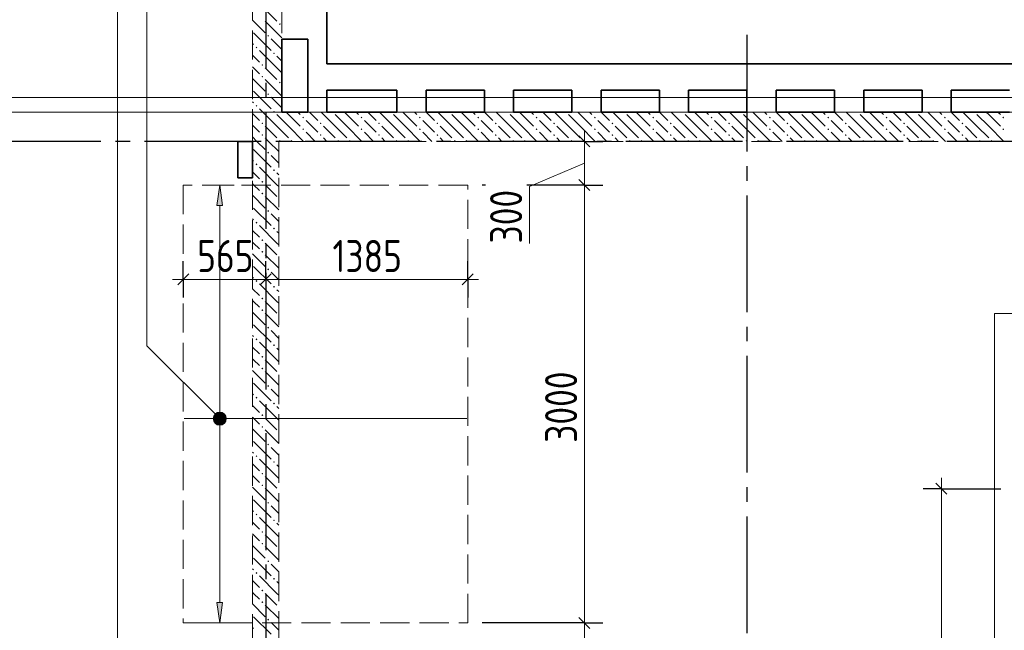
# Model space of a CAD drawing. Header units: millimetres. Extents: x 0 to 64958, y 0 to 42000.
# Tile 19 of 33: x 19953 to 26704, y 30950 to 35133. Entities that reach past the tile are written whole.
import ezdxf

# ---------------------------------------------------------------- set-up
doc = ezdxf.new("R2010")
doc.units = ezdxf.units.MM
doc.linetypes.add('______2', pattern=[270, 200, -70])
doc.linetypes.add('______5', pattern=[1100, 800, -100, 100, -100])
for name, color, linetype, lineweight in [('Standard', 7, 'Continuous', 25), ('ДОП Верх по Х', 7, 'Continuous', 25), ('Оси', 40, '______5', 18), ('Позиционная метка номер позиции', 7, 'Continuous', 13), ('Примечания', 7, 'Continuous', 25)]:
    doc.layers.add(name, color=color, linetype=linetype, lineweight=lineweight)
doc.layers.add('ЖБ Перекрытие верхний уровень', color=7, linetype='Continuous', lineweight=25, true_color=0xe0e0ff)
doc.layers.add('ЖБ Стена верхний уровень', color=7, linetype='Continuous', lineweight=25, true_color=0x006e00)
doc.styles.add('GOST 2.304-81', font='txt')

msp = doc.modelspace()

# ---------------------------------------------------------------- hatches: boundary and pattern name
at = {"layer": 'ДОП Верх по Х', "linetype": 'Continuous', "lineweight": 13, "transparency": 33554687}
for points in [[(21344.9, 33860), (21324.9, 34000), (21304.9, 33860)], [(21287.4, 32400), (21362.4, 32400), (21357.1, 32418.8)], [(21287.4, 32400), (21357.1, 32418.8), (21292.6, 32418.8)], [(21292.6, 32418.8), (21357.1, 32418.8), (21343.6, 32432.3)], [(21292.6, 32418.8), (21343.6, 32432.3), (21306.1, 32432.3)], [(21306.1, 32432.3), (21343.6, 32432.3), (21324.9, 32437.5)], [(21292.6, 32381.3), (21362.4, 32400), (21287.4, 32400)], [(21292.6, 32381.3), (21357.1, 32381.3), (21362.4, 32400)], [(21306.1, 32367.8), (21357.1, 32381.3), (21292.6, 32381.3)], [(21306.1, 32367.8), (21343.6, 32367.8), (21357.1, 32381.3)], [(21343.6, 32367.8), (21306.1, 32367.8), (21324.9, 32362.5)]]:
    msp.add_hatch(color=7, dxfattribs=at).paths.add_polyline_path(points)
msp.add_hatch(color=7, dxfattribs=at).paths.add_polyline_path([(21344.9, 31140), (21324.9, 31000), (21304.9, 31140)], flags=16)
at = {"layer": 'ЖБ Стена верхний уровень', "linetype": 'Continuous', "lineweight": 18, "transparency": 33554687}
for points in [[(21730.5, 35103.1), (21737, 35109.6), (21743.5, 35103.1), (21737, 35096.6)], [(21650.5, 35023.1), (21657, 35029.6), (21663.5, 35023.1), (21657, 35016.6)], [(21570.5, 34943.1), (21577, 34949.6), (21583.5, 34943.1), (21577, 34936.6)], [(21690.5, 34903.1), (21697, 34909.6), (21703.4, 34903.1), (21697, 34896.6)], [(21610.5, 34823.1), (21616.9, 34829.6), (21623.4, 34823.1), (21616.9, 34816.6)], [(21610.5, 34743.1), (21616.9, 34749.6), (21623.4, 34743.1), (21616.9, 34736.6)], [(21730.5, 34703.1), (21737, 34709.6), (21743.5, 34703.1), (21737, 34696.6)], [(21650.5, 34623.1), (21657, 34629.6), (21663.5, 34623.1), (21657, 34616.6)], [(21570.5, 34543.1), (21577, 34549.6), (21583.5, 34543.1), (21577, 34536.6)], [(21690.5, 34503.1), (21697, 34509.6), (21703.4, 34503.1), (21700.3, 34500), (21693.6, 34500)], [(21700.3, 34500), (21697, 34496.6), (21693.6, 34500)], [(22100.3, 34500), (22097, 34496.6), (22093.6, 34500)], [(22500.3, 34500), (22497, 34496.6), (22493.6, 34500)], [(22900.3, 34500), (22897, 34496.6), (22893.6, 34500)], [(23300.3, 34500), (23297, 34496.6), (23293.6, 34500)], [(23700.3, 34500), (23697, 34496.6), (23693.6, 34500)], [(24100.3, 34500), (24097, 34496.6), (24093.6, 34500)], [(24500.3, 34500), (24497, 34496.6), (24493.6, 34500)], [(24900.3, 34500), (24897, 34496.6), (24893.6, 34500)], [(25300.3, 34500), (25297, 34496.6), (25293.6, 34500)], [(25700.3, 34500), (25697, 34496.6), (25693.6, 34500)], [(26100.3, 34500), (26097, 34496.6), (26093.6, 34500)], [(26500.3, 34500), (26497, 34496.6), (26493.6, 34500)], [(21610.5, 34423.1), (21616.9, 34429.6), (21623.4, 34423.1), (21616.9, 34416.6)], [(21890.5, 34463.1), (21897, 34469.6), (21903.4, 34463.1), (21897, 34456.6)], [(22010.5, 34423.1), (22016.9, 34429.6), (22023.4, 34423.1), (22016.9, 34416.6)], [(22290.5, 34463.1), (22297, 34469.6), (22303.4, 34463.1), (22297, 34456.6)], [(22410.4, 34423.1), (22416.9, 34429.6), (22423.4, 34423.1), (22416.9, 34416.6)], [(22690.5, 34463.1), (22697, 34469.6), (22703.4, 34463.1), (22697, 34456.6)], [(22810.4, 34423.1), (22816.9, 34429.6), (22823.4, 34423.1), (22816.9, 34416.6)], [(23090.5, 34463.1), (23097, 34469.6), (23103.4, 34463.1), (23097, 34456.6)], [(23210.4, 34423.1), (23216.9, 34429.6), (23223.4, 34423.1), (23216.9, 34416.6)], [(23490.5, 34463.1), (23497, 34469.6), (23503.4, 34463.1), (23497, 34456.6)], [(23610.4, 34423.1), (23616.9, 34429.6), (23623.4, 34423.1), (23616.9, 34416.6)], [(23890.5, 34463.1), (23897, 34469.6), (23903.4, 34463.1), (23897, 34456.6)], [(24010.4, 34423.1), (24016.9, 34429.6), (24023.4, 34423.1), (24016.9, 34416.6)], [(24290.5, 34463.1), (24297, 34469.6), (24303.4, 34463.1), (24297, 34456.6)], [(24410.4, 34423.1), (24416.9, 34429.6), (24423.4, 34423.1), (24416.9, 34416.6)], [(24690.5, 34463.1), (24697, 34469.6), (24703.4, 34463.1), (24697, 34456.6)], [(24810.4, 34423.1), (24816.9, 34429.6), (24823.4, 34423.1), (24816.9, 34416.6)], [(25090.5, 34463.1), (25097, 34469.6), (25103.4, 34463.1), (25097, 34456.6)], [(25210.4, 34423.1), (25216.9, 34429.6), (25223.4, 34423.1), (25216.9, 34416.6)], [(25490.5, 34463.1), (25497, 34469.6), (25503.4, 34463.1), (25497, 34456.6)], [(25610.4, 34423.1), (25616.9, 34429.6), (25623.4, 34423.1), (25616.9, 34416.6)], [(25890.5, 34463.1), (25897, 34469.6), (25903.4, 34463.1), (25897, 34456.6)], [(26010.4, 34423.1), (26016.9, 34429.6), (26023.4, 34423.1), (26016.9, 34416.6)], [(26290.5, 34463.1), (26297, 34469.6), (26303.4, 34463.1), (26297, 34456.6)], [(26410.4, 34423.1), (26416.9, 34429.6), (26423.4, 34423.1), (26416.9, 34416.6)], [(26690.5, 34463.1), (26697, 34469.6), (26703.4, 34463.1), (26697, 34456.6)], [(21890.5, 34383.1), (21897, 34389.6), (21903.4, 34383.1), (21897, 34376.6)], [(22290.5, 34383.1), (22297, 34389.6), (22303.4, 34383.1), (22297, 34376.6)], [(22690.5, 34383.1), (22697, 34389.6), (22703.4, 34383.1), (22697, 34376.6)], [(23090.5, 34383.1), (23097, 34389.6), (23103.4, 34383.1), (23097, 34376.6)], [(23490.5, 34383.1), (23497, 34389.6), (23503.4, 34383.1), (23497, 34376.6)], [(23890.5, 34383.1), (23897, 34389.6), (23903.4, 34383.1), (23897, 34376.6)], [(24290.5, 34383.1), (24297, 34389.6), (24303.4, 34383.1), (24297, 34376.6)], [(24690.5, 34383.1), (24697, 34389.6), (24703.4, 34383.1), (24697, 34376.6)], [(25090.5, 34383.1), (25097, 34389.6), (25103.4, 34383.1), (25097, 34376.6)], [(25490.5, 34383.1), (25497, 34389.6), (25503.4, 34383.1), (25497, 34376.6)], [(25890.5, 34383.1), (25897, 34389.6), (25903.4, 34383.1), (25897, 34376.6)], [(26290.5, 34383.1), (26297, 34389.6), (26303.4, 34383.1), (26297, 34376.6)], [(26690.5, 34383.1), (26697, 34389.6), (26703.4, 34383.1), (26697, 34376.6)], [(21610.5, 34343.1), (21616.9, 34349.6), (21623.4, 34343.1), (21616.9, 34336.6)], [(21730.5, 34303.1), (21737, 34309.6), (21743.5, 34303.1), (21740.3, 34300), (21733.6, 34300)], [(21810.5, 34303.1), (21816.9, 34309.6), (21823.4, 34303.1), (21820.3, 34300), (21813.6, 34300)], [(22010.5, 34343.1), (22016.9, 34349.6), (22023.4, 34343.1), (22016.9, 34336.6)], [(22130.5, 34303.1), (22137, 34309.6), (22143.5, 34303.1), (22140.3, 34300), (22133.6, 34300)], [(22210.4, 34303.1), (22216.9, 34309.6), (22223.4, 34303.1), (22220.3, 34300), (22213.6, 34300)], [(22410.4, 34343.1), (22416.9, 34349.6), (22423.4, 34343.1), (22416.9, 34336.6)], [(22530.5, 34303.1), (22537, 34309.6), (22543.5, 34303.1), (22540.3, 34300), (22533.6, 34300)], [(22610.4, 34303.1), (22616.9, 34309.6), (22623.4, 34303.1), (22620.3, 34300), (22613.6, 34300)], [(22810.4, 34343.1), (22816.9, 34349.6), (22823.4, 34343.1), (22816.9, 34336.6)], [(22930.5, 34303.1), (22937, 34309.6), (22943.5, 34303.1), (22940.3, 34300), (22933.6, 34300)], [(23010.4, 34303.1), (23016.9, 34309.6), (23023.4, 34303.1), (23020.3, 34300), (23013.6, 34300)], [(23210.4, 34343.1), (23216.9, 34349.6), (23223.4, 34343.1), (23216.9, 34336.6)], [(23330.5, 34303.1), (23337, 34309.6), (23343.5, 34303.1), (23340.3, 34300), (23333.6, 34300)], [(23410.4, 34303.1), (23416.9, 34309.6), (23423.4, 34303.1), (23420.3, 34300), (23413.6, 34300)], [(23610.4, 34343.1), (23616.9, 34349.6), (23623.4, 34343.1), (23616.9, 34336.6)], [(23730.5, 34303.1), (23737, 34309.6), (23743.5, 34303.1), (23740.3, 34300), (23733.6, 34300)], [(23810.4, 34303.1), (23816.9, 34309.6), (23823.4, 34303.1), (23820.3, 34300), (23813.6, 34300)], [(24010.4, 34343.1), (24016.9, 34349.6), (24023.4, 34343.1), (24016.9, 34336.6)], [(24130.5, 34303.1), (24137, 34309.6), (24143.5, 34303.1), (24140.3, 34300), (24133.6, 34300)], [(24210.4, 34303.1), (24216.9, 34309.6), (24223.4, 34303.1), (24220.3, 34300), (24213.6, 34300)], [(24410.4, 34343.1), (24416.9, 34349.6), (24423.4, 34343.1), (24416.9, 34336.6)], [(24530.5, 34303.1), (24537, 34309.6), (24543.5, 34303.1), (24540.3, 34300), (24533.6, 34300)], [(24610.4, 34303.1), (24616.9, 34309.6), (24623.4, 34303.1), (24620.3, 34300), (24613.6, 34300)], [(24810.4, 34343.1), (24816.9, 34349.6), (24823.4, 34343.1), (24816.9, 34336.6)], [(24930.5, 34303.1), (24937, 34309.6), (24943.5, 34303.1), (24940.3, 34300), (24933.6, 34300)], [(25010.4, 34303.1), (25016.9, 34309.6), (25023.4, 34303.1), (25020.3, 34300), (25013.6, 34300)], [(25210.4, 34343.1), (25216.9, 34349.6), (25223.4, 34343.1), (25216.9, 34336.6)], [(25330.5, 34303.1), (25337, 34309.6), (25343.5, 34303.1), (25340.3, 34300), (25333.6, 34300)], [(25410.4, 34303.1), (25416.9, 34309.6), (25423.4, 34303.1), (25420.3, 34300), (25413.6, 34300)], [(25610.4, 34343.1), (25616.9, 34349.6), (25623.4, 34343.1), (25616.9, 34336.6)], [(25730.5, 34303.1), (25737, 34309.6), (25743.5, 34303.1), (25740.3, 34300), (25733.6, 34300)], [(25810.4, 34303.1), (25816.9, 34309.6), (25823.4, 34303.1), (25820.3, 34300), (25813.6, 34300)], [(26010.4, 34343.1), (26016.9, 34349.6), (26023.4, 34343.1), (26016.9, 34336.6)], [(26130.5, 34303.1), (26137, 34309.6), (26143.5, 34303.1), (26140.3, 34300), (26133.6, 34300)], [(26210.4, 34303.1), (26216.9, 34309.6), (26223.4, 34303.1), (26220.3, 34300), (26213.6, 34300)], [(26410.4, 34343.1), (26416.9, 34349.6), (26423.4, 34343.1), (26416.9, 34336.6)], [(26530.5, 34303.1), (26537, 34309.6), (26543.5, 34303.1), (26540.3, 34300), (26533.6, 34300)], [(26610.4, 34303.1), (26616.9, 34309.6), (26623.4, 34303.1), (26620.3, 34300), (26613.6, 34300)], [(21650.5, 34223.1), (21657, 34229.6), (21663.5, 34223.1), (21657, 34216.6)], [(21570.5, 34143.1), (21577, 34149.6), (21583.5, 34143.1), (21577, 34136.6)], [(21690.5, 34103.1), (21697, 34109.6), (21703.4, 34103.1), (21697, 34096.6)], [(21610.5, 34023.1), (21616.9, 34029.6), (21623.4, 34023.1), (21616.9, 34016.6)], [(21610.5, 33943.1), (21616.9, 33949.6), (21623.4, 33943.1), (21616.9, 33936.6)], [(21650.5, 33823.1), (21657, 33829.6), (21663.5, 33823.1), (21657, 33816.6)], [(21570.5, 33743.1), (21577, 33749.6), (21583.5, 33743.1), (21577, 33736.6)], [(21690.5, 33703.1), (21697, 33709.6), (21703.4, 33703.1), (21697, 33696.6)], [(21610.5, 33623.1), (21616.9, 33629.6), (21623.4, 33623.1), (21616.9, 33616.6)], [(21610.5, 33543.1), (21616.9, 33549.6), (21623.4, 33543.1), (21616.9, 33536.6)], [(21650.5, 33423.1), (21657, 33429.6), (21663.5, 33423.1), (21657, 33416.6)], [(21570.5, 33343.1), (21577, 33349.6), (21583.5, 33343.1), (21577, 33336.6)], [(21690.5, 33303.1), (21697, 33309.6), (21703.4, 33303.1), (21697, 33296.6)], [(21610.5, 33223.1), (21616.9, 33229.6), (21623.4, 33223.1), (21616.9, 33216.6)], [(21610.5, 33143.1), (21616.9, 33149.6), (21623.4, 33143.1), (21616.9, 33136.6)], [(21650.5, 33023.1), (21657, 33029.6), (21663.5, 33023.1), (21657, 33016.6)], [(21570.5, 32943.1), (21577, 32949.6), (21583.5, 32943.1), (21577, 32936.6)], [(21690.5, 32903.1), (21697, 32909.6), (21703.4, 32903.1), (21697, 32896.6)], [(21610.5, 32823.1), (21616.9, 32829.6), (21623.4, 32823.1), (21616.9, 32816.6)], [(21610.5, 32743.1), (21616.9, 32749.6), (21623.4, 32743.1), (21616.9, 32736.6)], [(21650.5, 32623.1), (21657, 32629.6), (21663.5, 32623.1), (21657, 32616.6)], [(21570.5, 32543.1), (21577, 32549.6), (21583.5, 32543.1), (21577, 32536.6)], [(21690.5, 32503.1), (21697, 32509.6), (21703.4, 32503.1), (21697, 32496.6)], [(21610.5, 32423.1), (21616.9, 32429.6), (21623.4, 32423.1), (21616.9, 32416.6)], [(21610.5, 32343.1), (21616.9, 32349.6), (21623.4, 32343.1), (21616.9, 32336.6)], [(21650.5, 32223.1), (21657, 32229.6), (21663.5, 32223.1), (21657, 32216.6)], [(21570.5, 32143.1), (21577, 32149.6), (21583.5, 32143.1), (21577, 32136.6)], [(21690.5, 32103.1), (21697, 32109.6), (21703.4, 32103.1), (21697, 32096.6)], [(21610.5, 32023.1), (21616.9, 32029.6), (21623.4, 32023.1), (21616.9, 32016.6)], [(21610.5, 31943.1), (21616.9, 31949.6), (21623.4, 31943.1), (21616.9, 31936.6)], [(21650.5, 31823.1), (21657, 31829.6), (21663.5, 31823.1), (21657, 31816.6)], [(21570.5, 31743.1), (21577, 31749.6), (21583.5, 31743.1), (21577, 31736.6)], [(21690.5, 31703.1), (21697, 31709.6), (21703.4, 31703.1), (21697, 31696.6)], [(21610.5, 31623.1), (21616.9, 31629.6), (21623.4, 31623.1), (21616.9, 31616.6)], [(21610.5, 31543.1), (21616.9, 31549.6), (21623.4, 31543.1), (21616.9, 31536.6)], [(21650.5, 31423.1), (21657, 31429.6), (21663.5, 31423.1), (21657, 31416.6)], [(21570.5, 31343.1), (21577, 31349.6), (21583.5, 31343.1), (21577, 31336.6)], [(21690.5, 31303.1), (21697, 31309.6), (21703.4, 31303.1), (21697, 31296.6)], [(21610.5, 31223.1), (21616.9, 31229.6), (21623.4, 31223.1), (21616.9, 31216.6)], [(21610.5, 31143.1), (21616.9, 31149.6), (21623.4, 31143.1), (21616.9, 31136.6)], [(21650.5, 31023.1), (21657, 31029.6), (21663.5, 31023.1), (21657, 31016.6)]]:
    msp.add_hatch(color=7, dxfattribs=at).paths.add_polyline_path(points, flags=16)
at = {"layer": 'Позиционная метка номер позиции', "linetype": 'Continuous', "lineweight": 13, "transparency": 33554687}
for points in [[(21293, 32368.2), (21336.3, 32443.3), (21281.6, 32388.5)], [(21281.6, 32388.5), (21336.3, 32443.3), (21313.4, 32443.3)], [(21281.6, 32388.5), (21313.4, 32443.3), (21281.6, 32411.5)], [(21281.6, 32411.5), (21313.4, 32443.3), (21293, 32431.8)], [(21293, 32368.2), (21356.7, 32431.8), (21336.3, 32443.3)], [(21313.4, 32356.7), (21356.7, 32431.8), (21293, 32368.2)], [(21313.4, 32356.7), (21368.1, 32411.5), (21356.7, 32431.8)], [(21336.3, 32356.7), (21368.1, 32411.5), (21313.4, 32356.7)], [(21336.3, 32356.7), (21368.1, 32388.5), (21368.1, 32411.5)], [(21368.1, 32388.5), (21336.3, 32356.7), (21356.7, 32368.2)]]:
    msp.add_hatch(color=7, dxfattribs=at).paths.add_polyline_path(points)

# ---------------------------------------------------------------- linework, layer by layer
at = {"layer": 'Standard', "color": 7, "linetype": 'Continuous', "lineweight": 13, "transparency": 33554687}
for p, q in [((23825.6, 34300), (23825.6, 34375)), ((23825.6, 34000), (23825.6, 34300)), ((23825.6, 34150), (23448.5, 33991)), ((23448.5, 33991), (23448.5, 33600)), ((23825.6, 31000), (23825.6, 34000)), ((21075, 33354.3), (21000, 33354.3)), ((21640, 33354.3), (21075, 33354.3)), ((23025, 33354.3), (21640, 33354.3)), ((23025, 33354.3), (23100, 33354.3)), ((26273, 31920), (26273, 31995)), ((23825.6, 30320), (23825.6, 31000))]:
    msp.add_line(p, q, dxfattribs=at)
at = {"layer": 'Standard', "color": 251, "linetype": 'Continuous', "lineweight": -3, "true_color": 0x656565, "transparency": 33554687}
for p, q in [((23825.6, 34300), (23700.6, 34300)), ((23825.6, 34300), (23950.6, 34300)), ((23825.6, 34300), (23825.6, 34300)), ((23146.6, 34000), (23125, 34000)), ((23825.6, 34000), (23431.5, 34000)), ((23825.6, 34000), (23700.6, 34000)), ((23825.6, 34000), (23950.6, 34000)), ((21075, 33354.3), (21075, 33479.3)), ((21640, 33354.3), (21640, 33479.3)), ((23025, 33354.3), (23025, 33479.3)), ((21075, 33354.3), (21075, 33229.3)), ((21075, 33354.3), (21075, 33330)), ((21640, 33354.3), (21640, 33229.3)), ((21640, 33354.3), (21640, 32977.1)), ((23025, 33354.3), (23025, 33229.3)), ((23025, 33354.3), (23025, 33330)), ((26273, 31920), (26148, 31920)), ((26273, 31920), (26398, 31920)), ((26273, 31920), (26680, 31920)), ((23825.6, 31000), (23700.6, 31000)), ((23825.6, 31000), (23950.6, 31000))]:
    msp.add_line(p, q, dxfattribs=at)
at = {"layer": 'Standard', "color": 7, "linetype": 'Continuous', "lineweight": 25, "transparency": 33554687}
for p, q in [((23863.1, 34262.5), (23788.1, 34337.5)), ((23863.1, 33962.5), (23788.1, 34037.5)), ((21112.5, 33391.8), (21037.5, 33316.8)), ((21677.5, 33391.8), (21602.5, 33316.8)), ((23062.5, 33391.8), (22987.5, 33316.8)), ((26235.5, 31957.5), (26310.5, 31882.5)), ((23863.1, 30962.5), (23788.1, 31037.5))]:
    msp.add_line(p, q, dxfattribs=at)
at = {"layer": 'Standard', "color": 254, "linetype": 'Continuous', "lineweight": 18, "true_color": 0xc4c4ff, "transparency": 33554687}
for points in [[(6931, 19975), (49549, 19975), (49549, 34600), (6931, 34600), (6931, 19975)], [(7031, 20075), (49449, 20075), (49449, 34500), (7031, 34500), (7031, 20075)]]:
    msp.add_lwpolyline(points, dxfattribs=at)
at = {"layer": 'Standard', "color": 7, "linetype": 'Continuous', "lineweight": 13, "transparency": 33554687}
msp.add_lwpolyline([(26273, 31920), (26273, 30021.7), (26273, 30021.7), (26273, 28800)], dxfattribs=at)
at = {"layer": 'Standard', "color": 251, "linetype": 'Continuous', "lineweight": -3, "true_color": 0x656565, "transparency": 33554687}
msp.add_lwpolyline([(23825.6, 31000), (23808.6, 31000), (23808.6, 31000), (23552.7, 31000), (23552.7, 31000), (23125, 31000)], dxfattribs=at)
at = {"layer": 'ДОП Верх по Х', "color": 251, "linetype": 'Continuous', "lineweight": 13, "true_color": 0x494949, "transparency": 33554687}
for p, q in [((21324.9, 34000), (21224.9, 34000)), ((21324.9, 34000), (21304.9, 33860)), ((21344.9, 33860), (21324.9, 34000)), ((21324.9, 34000), (21424.9, 34000)), ((21324.9, 34000), (21324.9, 34000)), ((21304.9, 33860), (21344.9, 33860)), ((21324.9, 32430), (21324.9, 33860)), ((21287.4, 32400), (21287.4, 32400)), ((21324.9, 31140), (21324.9, 32370)), ((21362.4, 32400), (21362.4, 32400)), ((21324.9, 31000), (21304.9, 31140)), ((21304.9, 31140), (21344.9, 31140)), ((21344.9, 31140), (21324.9, 31000)), ((21324.9, 31000), (21224.9, 31000)), ((21324.9, 31000), (21424.9, 31000)), ((21324.9, 31000), (21324.9, 31000))]:
    msp.add_line(p, q, dxfattribs=at)
at = {"layer": 'ДОП Верх по Х', "color": 7, "linetype": 'Continuous', "lineweight": 18, "transparency": 33554687}
msp.add_line((21081, 32400), (23019, 32400), dxfattribs=at)
at = {"layer": 'ДОП Верх по Х', "color": 251, "linetype": 'Continuous', "lineweight": 13, "true_color": 0x494949, "transparency": 33554687}
msp.add_circle((21324.9, 32400), 37.5, dxfattribs=at)
at = {"layer": 'ЖБ Перекрытие верхний уровень', "color": 7, "linetype": 'Continuous', "lineweight": 35, "transparency": 33554687}
for p, q in [((22060, 34830), (22060, 38800)), ((21750, 35000), (21930, 35000)), ((21750, 34500), (21750, 35000)), ((21930, 35000), (21930, 34500)), ((28240, 34830), (22060, 34830)), ((22060, 34500), (22060, 34650)), ((22060, 34650), (22540, 34650)), ((22540, 34650), (22540, 34500)), ((22740, 34500), (22740, 34650)), ((22740, 34650), (23140, 34650)), ((23140, 34650), (23140, 34500)), ((23340, 34500), (23340, 34650)), ((23340, 34650), (23740, 34650)), ((23740, 34650), (23740, 34500)), ((23940, 34500), (23940, 34650)), ((23940, 34650), (24340, 34650)), ((24340, 34650), (24340, 34500)), ((24540, 34500), (24540, 34650)), ((24540, 34650), (24940, 34650)), ((24940, 34650), (24940, 34500)), ((25140, 34500), (25140, 34650)), ((25140, 34650), (25540, 34650)), ((25540, 34650), (25540, 34500)), ((25740, 34500), (25740, 34650)), ((25740, 34650), (26140, 34650)), ((26140, 34650), (26140, 34500)), ((26340, 34500), (26340, 34650)), ((26340, 34650), (26740, 34650)), ((21930, 34500), (21750, 34500)), ((22540, 34500), (22060, 34500)), ((23140, 34500), (22740, 34500)), ((23740, 34500), (23340, 34500)), ((24340, 34500), (23940, 34500)), ((24940, 34500), (24540, 34500)), ((25540, 34500), (25140, 34500)), ((26140, 34500), (25740, 34500)), ((26740, 34500), (26340, 34500)), ((21550, 34300), (21450, 34300)), ((21450, 34300), (21450, 34050)), ((21550, 34050), (21550, 34300)), ((21450, 34050), (21550, 34050))]:
    msp.add_line(p, q, dxfattribs=at)
at = {"layer": 'ЖБ Стена верхний уровень', "color": 251, "linetype": '______2', "lineweight": 13, "true_color": 0x656565, "transparency": 33554687}
for p, q in [((21750, 34500), (21750, 36340)), ((21550, 36140), (21550, 34500)), ((21550, 34500), (21550, 34300)), ((34730, 34500), (21750, 34500)), ((21550, 34300), (21550, 29400)), ((21730, 28720), (21730, 34300)), ((21730, 34300), (28140, 34300))]:
    msp.add_line(p, q, dxfattribs=at)
at = {"layer": 'ЖБ Стена верхний уровень', "color": 9, "linetype": 'Continuous', "lineweight": 18, "true_color": 0xc7c7c7, "transparency": 33554687}
for p, q in [((21637, 35203.1), (21716.9, 35123.1)), ((21550, 35130.1), (21637, 35043.1)), ((21637, 35123.1), (21750, 35010.1)), ((21557, 35043.1), (21677, 34923.1)), ((21550, 34970.1), (21557, 34963.1)), ((21750, 34930.1), (21677, 35003.1)), ((21716.9, 34803.1), (21597, 34923.1)), ((21550, 34890.1), (21597, 34843.1)), ((21716.9, 34883.1), (21750, 34850.1)), ((21557, 34803.1), (21550, 34810.1)), ((21597, 34763.1), (21557, 34803.1)), ((21637, 34803.1), (21716.9, 34723.1)), ((21716.9, 34803.1), (21750, 34770.1)), ((21550, 34730.1), (21637, 34643.1)), ((21637, 34723.1), (21750, 34610.1)), ((21557, 34643.1), (21677, 34523.1)), ((21550, 34570.1), (21557, 34563.1)), ((21750, 34530.1), (21677, 34603.1)), ((21620.1, 34500), (21597, 34523.1)), ((21716.9, 34403.1), (21620.1, 34500)), ((21797, 34483.1), (21780.1, 34500)), ((21860.1, 34500), (21877, 34483.1)), ((21940.1, 34500), (21997, 34443.1)), ((22116.9, 34403.1), (22020.1, 34500)), ((22197, 34483.1), (22180.1, 34500)), ((22260.1, 34500), (22277, 34483.1)), ((22340.1, 34500), (22397, 34443.1)), ((22516.9, 34403.1), (22420.1, 34500)), ((22597, 34483.1), (22580.1, 34500)), ((22660.1, 34500), (22677, 34483.1)), ((22740.1, 34500), (22797, 34443.1)), ((22916.9, 34403.1), (22820.1, 34500)), ((22997, 34483.1), (22980.1, 34500)), ((23060.1, 34500), (23077, 34483.1)), ((23140.1, 34500), (23197, 34443.1)), ((23316.9, 34403.1), (23220.1, 34500)), ((23397, 34483.1), (23380.1, 34500)), ((23460.1, 34500), (23477, 34483.1)), ((23540.1, 34500), (23597, 34443.1)), ((23716.9, 34403.1), (23620.1, 34500)), ((23797, 34483.1), (23780.1, 34500)), ((23860.1, 34500), (23877, 34483.1)), ((23940.1, 34500), (23997, 34443.1)), ((24116.9, 34403.1), (24020.1, 34500)), ((24197, 34483.1), (24180.1, 34500)), ((24260.1, 34500), (24277, 34483.1)), ((24340.1, 34500), (24397, 34443.1)), ((24516.9, 34403.1), (24420.1, 34500)), ((24597, 34483.1), (24580.1, 34500)), ((24660.1, 34500), (24677, 34483.1)), ((24740.1, 34500), (24797, 34443.1)), ((24916.9, 34403.1), (24820.1, 34500)), ((24997, 34483.1), (24980.1, 34500)), ((25060.1, 34500), (25077, 34483.1)), ((25140.1, 34500), (25197, 34443.1)), ((25316.9, 34403.1), (25220.1, 34500)), ((25397, 34483.1), (25380.1, 34500)), ((25460.1, 34500), (25477, 34483.1)), ((25540.1, 34500), (25597, 34443.1)), ((25716.9, 34403.1), (25620.1, 34500)), ((25797, 34483.1), (25780.1, 34500)), ((25860.1, 34500), (25877, 34483.1)), ((25940.1, 34500), (25997, 34443.1)), ((26116.9, 34403.1), (26020.1, 34500)), ((26197, 34483.1), (26180.1, 34500)), ((26260.1, 34500), (26277, 34483.1)), ((26340.1, 34500), (26397, 34443.1)), ((26516.9, 34403.1), (26420.1, 34500)), ((26597, 34483.1), (26580.1, 34500)), ((26660.1, 34500), (26677, 34483.1)), ((21550, 34490.1), (21597, 34443.1)), ((21716.9, 34483.1), (21797, 34403.1)), ((21797, 34483.1), (21877, 34403.1)), ((21957, 34403.1), (21916.9, 34443.1)), ((22116.9, 34483.1), (22197, 34403.1)), ((22197, 34483.1), (22277, 34403.1)), ((22357, 34403.1), (22316.9, 34443.1)), ((22516.9, 34483.1), (22597, 34403.1)), ((22597, 34483.1), (22677, 34403.1)), ((22757, 34403.1), (22716.9, 34443.1)), ((22916.9, 34483.1), (22997, 34403.1)), ((22997, 34483.1), (23077, 34403.1)), ((23157, 34403.1), (23116.9, 34443.1)), ((23316.9, 34483.1), (23397, 34403.1)), ((23397, 34483.1), (23477, 34403.1)), ((23557, 34403.1), (23516.9, 34443.1)), ((23716.9, 34483.1), (23797, 34403.1)), ((23797, 34483.1), (23877, 34403.1)), ((23957, 34403.1), (23916.9, 34443.1)), ((24116.9, 34483.1), (24197, 34403.1)), ((24197, 34483.1), (24277, 34403.1)), ((24357, 34403.1), (24316.9, 34443.1)), ((24516.9, 34483.1), (24597, 34403.1)), ((24597, 34483.1), (24677, 34403.1)), ((24757, 34403.1), (24716.9, 34443.1)), ((24916.9, 34483.1), (24997, 34403.1)), ((24997, 34483.1), (25077, 34403.1)), ((25157, 34403.1), (25116.9, 34443.1)), ((25316.9, 34483.1), (25397, 34403.1)), ((25397, 34483.1), (25477, 34403.1)), ((25557, 34403.1), (25516.9, 34443.1)), ((25716.9, 34483.1), (25797, 34403.1)), ((25797, 34483.1), (25877, 34403.1)), ((25957, 34403.1), (25916.9, 34443.1)), ((26116.9, 34483.1), (26197, 34403.1)), ((26197, 34483.1), (26277, 34403.1)), ((26357, 34403.1), (26316.9, 34443.1)), ((26516.9, 34483.1), (26597, 34403.1)), ((26597, 34483.1), (26677, 34403.1)), ((21557, 34403.1), (21550, 34410.1)), ((21597, 34363.1), (21557, 34403.1)), ((21637, 34403.1), (21716.9, 34323.1)), ((21716.9, 34403.1), (21797, 34323.1)), ((21797, 34403.1), (21900.1, 34300)), ((21916.9, 34363.1), (21980.1, 34300)), ((21997, 34363.1), (21957, 34403.1)), ((22037, 34403.1), (22116.9, 34323.1)), ((22116.9, 34403.1), (22197, 34323.1)), ((22197, 34403.1), (22300.1, 34300)), ((22316.9, 34363.1), (22380.1, 34300)), ((22397, 34363.1), (22357, 34403.1)), ((22437, 34403.1), (22516.9, 34323.1)), ((22516.9, 34403.1), (22597, 34323.1)), ((22597, 34403.1), (22700.1, 34300)), ((22716.9, 34363.1), (22780.1, 34300)), ((22797, 34363.1), (22757, 34403.1)), ((22837, 34403.1), (22916.9, 34323.1)), ((22916.9, 34403.1), (22997, 34323.1)), ((22997, 34403.1), (23100.1, 34300)), ((23116.9, 34363.1), (23180.1, 34300)), ((23197, 34363.1), (23157, 34403.1)), ((23237, 34403.1), (23316.9, 34323.1)), ((23316.9, 34403.1), (23397, 34323.1)), ((23397, 34403.1), (23500.1, 34300)), ((23516.9, 34363.1), (23580.1, 34300)), ((23597, 34363.1), (23557, 34403.1)), ((23637, 34403.1), (23716.9, 34323.1)), ((23716.9, 34403.1), (23797, 34323.1)), ((23797, 34403.1), (23900.1, 34300)), ((23916.9, 34363.1), (23980.1, 34300)), ((23997, 34363.1), (23957, 34403.1)), ((24037, 34403.1), (24116.9, 34323.1)), ((24116.9, 34403.1), (24197, 34323.1)), ((24197, 34403.1), (24300.1, 34300)), ((24316.9, 34363.1), (24380.1, 34300)), ((24397, 34363.1), (24357, 34403.1)), ((24437, 34403.1), (24516.9, 34323.1)), ((24516.9, 34403.1), (24597, 34323.1)), ((24597, 34403.1), (24700.1, 34300)), ((24716.9, 34363.1), (24780.1, 34300)), ((24797, 34363.1), (24757, 34403.1)), ((24837, 34403.1), (24916.9, 34323.1)), ((24916.9, 34403.1), (24997, 34323.1)), ((24997, 34403.1), (25100.1, 34300)), ((25116.9, 34363.1), (25180.1, 34300)), ((25197, 34363.1), (25157, 34403.1)), ((25237, 34403.1), (25316.9, 34323.1)), ((25316.9, 34403.1), (25397, 34323.1)), ((25397, 34403.1), (25500.1, 34300)), ((25516.9, 34363.1), (25580.1, 34300)), ((25597, 34363.1), (25557, 34403.1)), ((25637, 34403.1), (25716.9, 34323.1)), ((25716.9, 34403.1), (25797, 34323.1)), ((25797, 34403.1), (25900.1, 34300)), ((25916.9, 34363.1), (25980.1, 34300)), ((25997, 34363.1), (25957, 34403.1)), ((26037, 34403.1), (26116.9, 34323.1)), ((26116.9, 34403.1), (26197, 34323.1)), ((26197, 34403.1), (26300.1, 34300)), ((26316.9, 34363.1), (26380.1, 34300)), ((26397, 34363.1), (26357, 34403.1)), ((26437, 34403.1), (26516.9, 34323.1)), ((26516.9, 34403.1), (26597, 34323.1)), ((26597, 34403.1), (26700.1, 34300)), ((21550, 34330.1), (21580.1, 34300)), ((21580.1, 34300), (21637, 34243.1)), ((21637, 34323.1), (21660.1, 34300)), ((21660.1, 34300), (21730, 34230.1)), ((22037, 34323.1), (22060.1, 34300)), ((22437, 34323.1), (22460.1, 34300)), ((22837, 34323.1), (22860.1, 34300)), ((23237, 34323.1), (23260.1, 34300)), ((23637, 34323.1), (23660.1, 34300)), ((24037, 34323.1), (24060.1, 34300)), ((24437, 34323.1), (24460.1, 34300)), ((24837, 34323.1), (24860.1, 34300)), ((25237, 34323.1), (25260.1, 34300)), ((25637, 34323.1), (25660.1, 34300)), ((26037, 34323.1), (26060.1, 34300)), ((26437, 34323.1), (26460.1, 34300)), ((21557, 34243.1), (21677, 34123.1)), ((21550, 34170.1), (21557, 34163.1)), ((21730, 34150.1), (21677, 34203.1)), ((21716.9, 34003.1), (21597, 34123.1)), ((21550, 34090.1), (21597, 34043.1)), ((21716.9, 34083.1), (21730, 34070.1)), ((21557, 34003.1), (21550, 34010.1)), ((21597, 33963.1), (21557, 34003.1)), ((21637, 34003.1), (21716.9, 33923.1)), ((21716.9, 34003.1), (21730, 33990.1)), ((21550, 33930.1), (21637, 33843.1)), ((21637, 33923.1), (21730, 33830.1)), ((21557, 33843.1), (21677, 33723.1)), ((21550, 33770.1), (21557, 33763.1)), ((21730, 33750.1), (21677, 33803.1)), ((21550, 33690.1), (21597, 33643.1)), ((21716.9, 33603.1), (21597, 33723.1)), ((21716.9, 33683.1), (21730, 33670.1)), ((21557, 33603.1), (21550, 33610.1)), ((21597, 33563.1), (21557, 33603.1)), ((21637, 33603.1), (21716.9, 33523.1)), ((21716.9, 33603.1), (21730, 33590.1)), ((21550, 33530.1), (21637, 33443.1)), ((21637, 33523.1), (21730, 33430.1)), ((21557, 33443.1), (21677, 33323.1)), ((21550, 33370.1), (21557, 33363.1)), ((21730, 33350.1), (21677, 33403.1)), ((21550, 33290.1), (21597, 33243.1)), ((21716.9, 33203.1), (21597, 33323.1)), ((21716.9, 33283.1), (21730, 33270.1)), ((21557, 33203.1), (21550, 33210.1)), ((21597, 33163.1), (21557, 33203.1)), ((21637, 33203.1), (21716.9, 33123.1)), ((21716.9, 33203.1), (21730, 33190.1)), ((21550, 33130.1), (21637, 33043.1)), ((21637, 33123.1), (21730, 33030.1)), ((21557, 33043.1), (21677, 32923.1)), ((21550, 32970.1), (21557, 32963.1)), ((21730, 32950.1), (21677, 33003.1)), ((21550, 32890.1), (21597, 32843.1)), ((21716.9, 32803.1), (21597, 32923.1)), ((21716.9, 32883.1), (21730, 32870.1)), ((21557, 32803.1), (21550, 32810.1)), ((21597, 32763.1), (21557, 32803.1)), ((21637, 32803.1), (21716.9, 32723.1)), ((21716.9, 32803.1), (21730, 32790.1)), ((21550, 32730.1), (21637, 32643.1)), ((21637, 32723.1), (21730, 32630.1)), ((21557, 32643.1), (21677, 32523.1)), ((21550, 32570.1), (21557, 32563.1)), ((21730, 32550.1), (21677, 32603.1)), ((21550, 32490.1), (21597, 32443.1)), ((21716.9, 32403.1), (21597, 32523.1)), ((21716.9, 32483.1), (21730, 32470.1)), ((21557, 32403.1), (21550, 32410.1)), ((21597, 32363.1), (21557, 32403.1)), ((21637, 32403.1), (21716.9, 32323.1)), ((21716.9, 32403.1), (21730, 32390.1)), ((21550, 32330.1), (21637, 32243.1)), ((21637, 32323.1), (21730, 32230.1)), ((21557, 32243.1), (21677, 32123.1)), ((21730, 32150.1), (21677, 32203.1)), ((21550, 32170.1), (21557, 32163.1)), ((21550, 32090.1), (21597, 32043.1)), ((21716.9, 32003.1), (21597, 32123.1)), ((21716.9, 32083.1), (21730, 32070.1)), ((21557, 32003.1), (21550, 32010.1)), ((21597, 31963.1), (21557, 32003.1)), ((21637, 32003.1), (21716.9, 31923.1)), ((21716.9, 32003.1), (21730, 31990.1)), ((21550, 31930.1), (21637, 31843.1)), ((21637, 31923.1), (21730, 31830.1)), ((21557, 31843.1), (21677, 31723.1)), ((21730, 31750.1), (21677, 31803.1)), ((21550, 31770.1), (21557, 31763.1)), ((21550, 31690.1), (21597, 31643.1)), ((21716.9, 31603.1), (21597, 31723.1)), ((21716.9, 31683.1), (21730, 31670.1)), ((21557, 31603.1), (21550, 31610.1)), ((21597, 31563.1), (21557, 31603.1)), ((21637, 31603.1), (21716.9, 31523.1)), ((21716.9, 31603.1), (21730, 31590.1)), ((21550, 31530.1), (21637, 31443.1)), ((21637, 31523.1), (21730, 31430.1)), ((21557, 31443.1), (21677, 31323.1)), ((21730, 31350.1), (21677, 31403.1)), ((21550, 31370.1), (21557, 31363.1)), ((21550, 31290.1), (21597, 31243.1)), ((21716.9, 31203.1), (21597, 31323.1)), ((21716.9, 31283.1), (21730, 31270.1)), ((21557, 31203.1), (21550, 31210.1)), ((21597, 31163.1), (21557, 31203.1)), ((21637, 31203.1), (21716.9, 31123.1)), ((21716.9, 31203.1), (21730, 31190.1)), ((21550, 31130.1), (21637, 31043.1)), ((21637, 31123.1), (21730, 31030.1)), ((21557, 31043.1), (21677, 30923.1)), ((21730, 30950.1), (21677, 31003.1)), ((21550, 30970.1), (21557, 30963.1))]:
    msp.add_line(p, q, dxfattribs=at)
at = {"layer": 'Оси', "color": 8, "linetype": '______5', "lineweight": -3, "transparency": 33554687}
for p, q in [((21640, 38900), (21640, 15270)), ((24940, 35030), (24940, 15270)), ((50210, 34300), (4600, 34300)), ((50210, 34300), (4600, 34300))]:
    msp.add_line(p, q, dxfattribs=at)
at = {"layer": 'Позиционная метка номер позиции', "color": 7, "linetype": 'Continuous', "lineweight": 13, "transparency": 33554687}
for p, q in [((21293, 32431.8), (21293, 32431.8)), ((21356.7, 32431.8), (21356.7, 32431.8)), ((21293, 32368.2), (21293, 32368.2)), ((21356.7, 32368.2), (21356.7, 32368.2))]:
    msp.add_line(p, q, dxfattribs=at)
for points in [[(21324.9, 29520), (20624.9, 30220), (20624.9, 37030), (23124.9, 37030)], [(21324.9, 32400), (20824.9, 32900), (20824.9, 36030), (23324.9, 36030)], [(27138, 30320), (26638, 30820), (26638, 33120), (29138, 33120)]]:
    msp.add_lwpolyline(points, dxfattribs=at)
msp.add_circle((21324.9, 32400), 45, dxfattribs=at)
at = {"layer": 'Примечания', "color": 7, "linetype": '______2', "lineweight": 18, "transparency": 33554687}
for p, q in [((23025, 34000), (21075, 34000)), ((21075, 34000), (21075, 31000)), ((23025, 31000), (23025, 34000)), ((21075, 31000), (23025, 31000))]:
    msp.add_line(p, q, dxfattribs=at)

# ---------------------------------------------------------------- texts
at = {"layer": 'Standard', "color": 7, "linetype": 'Continuous', "lineweight": 25, "transparency": 33554687, "char_height": 220, "attachment_point": 7, "rotation": 90, "style": 'GOST 2.304-81'}
for s, insert, width in [('300', (23398.5, 33600), 516.39), ('3000', (23775.6, 32234.2), 657.046)]:
    msp.add_mtext(s, dxfattribs=dict(at, insert=insert, width=width))
at = {"layer": 'Standard', "color": 7, "linetype": 'Continuous', "lineweight": 25, "transparency": 33554687, "char_height": 220, "attachment_point": 7, "style": 'GOST 2.304-81'}
for s, insert, width in [('565', (21169.9, 33404.3), 500.826), ('1385', (22098, 33404.4), 594.595)]:
    msp.add_mtext(s, dxfattribs=dict(at, insert=insert, width=width))

doc.saveas('drawing.dxf')
